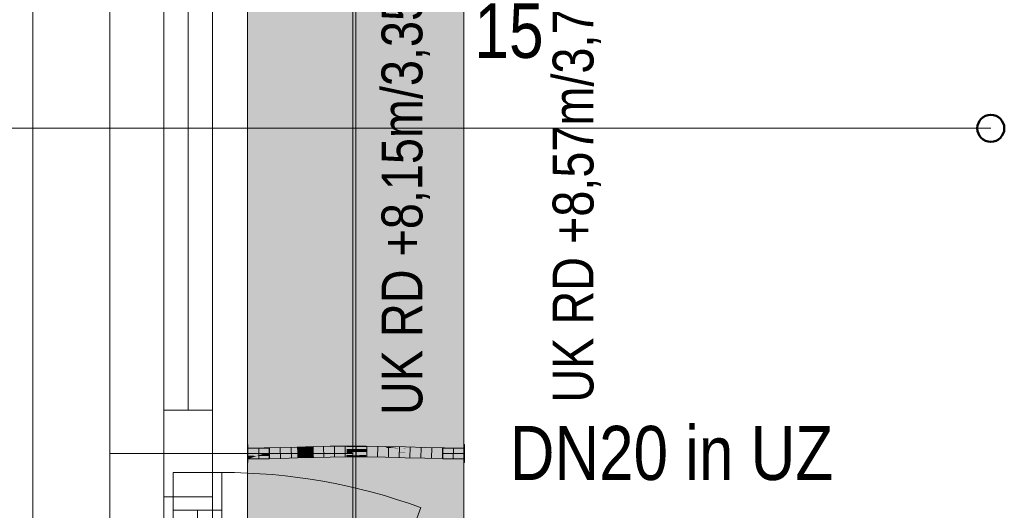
# Model space of a CAD drawing. Extents: x -420 to 300, y 62 to 1162.
# Tile 55 of 130: x -315 to -278, y 802 to 820. Entities that reach past the tile are written whole.
import ezdxf
from ezdxf.lldxf.tags import DXFTag

# ---------------------------------------------------------------- set-up
doc = ezdxf.new("R2010")
doc.units = 0
doc.layers.get('0').update_dxf_attribs({"lineweight": 35})
for name, color, linetype, lineweight, true_color in [('00_Beschriftung UZ', 3, 'Continuous', 13, 0x00ff00), ('30 -33 Aussenwände- 7 Fassade_ Elemente', 7, 'Continuous', 9, 0x00aacc), ('30 -35 Decken- 1 Konstruktion-Träger- Stahlbeton', 7, 'grob-A06G9F4K8I', 13, 0x33aa00), ('70 -75 Raumstempel-2 Verweislinie', 1, 'Continuous', 9, 0xff0000), ('70 -76 Bemaßung- 2 Allgemein', 9, 'Continuous', 5, 0x808080), ('E_Leerrohr 20', 7, 'Continuous', 13, 0xcc0099), ('E_Leerrohr 20-Shading', 7, 'Continuous', 13, 0xcc0099)]:
    doc.layers.add(name, color=color, linetype=linetype, lineweight=lineweight, true_color=true_color)
doc.layers.add('70 -71 Achsen- 1 Gebäudeachsen', color=7, linetype='STRICHPUNKT2-A06G9F4J8I', lineweight=18)
doc.layers.add('Detailelementbeschriftung', color=7, linetype='Continuous', lineweight=9)
doc.layers.add('iwb_Schraffur_Unterzug', color=7, linetype='Continuous', lineweight=5, true_color=0xffffcc, plot=False)
doc.styles.get("Standard").update_dxf_attribs({"font": 'ARIALN.TTF'})
tags = doc.linetypes.add('grob-A06G9F4K8I', pattern=[14, 3, -8, 3]).pattern_tags.tags
tags[8:9] = [DXFTag(74, 4), DXFTag(75, 0), DXFTag(340, '0'), DXFTag(46, 0.0), DXFTag(50, 0.0), DXFTag(44, 0.0), DXFTag(45, 0.0)]
tags[6:7] = [DXFTag(74, 4), DXFTag(75, 0), DXFTag(340, '0'), DXFTag(46, 0.0), DXFTag(50, 0.0), DXFTag(44, 0.0), DXFTag(45, 0.0)]
tags[4:5] = [DXFTag(74, 4), DXFTag(75, 0), DXFTag(340, '0'), DXFTag(46, 0.0), DXFTag(50, 0.0), DXFTag(44, 0.0), DXFTag(45, 0.0)]
tags = doc.linetypes.add('STRICHPUNKT2', pattern=[12.7, 6.35, -3.175, 0, -3.175]).pattern_tags.tags
tags[10:11] = [DXFTag(74, 4), DXFTag(75, 0), DXFTag(340, '0'), DXFTag(46, 0.0), DXFTag(50, 0.0), DXFTag(44, 0.0), DXFTag(45, 0.0)]
tags[8:9] = [DXFTag(74, 4), DXFTag(75, 0), DXFTag(340, '0'), DXFTag(46, 0.0), DXFTag(50, 0.0), DXFTag(44, 0.0), DXFTag(45, 0.0)]
tags[6:7] = [DXFTag(74, 4), DXFTag(75, 0), DXFTag(340, '0'), DXFTag(46, 0.0), DXFTag(50, 0.0), DXFTag(44, 0.0), DXFTag(45, 0.0)]
tags[4:5] = [DXFTag(74, 4), DXFTag(75, 0), DXFTag(340, '0'), DXFTag(46, 0.0), DXFTag(50, 0.0), DXFTag(44, 0.0), DXFTag(45, 0.0)]
tags = doc.linetypes.add('STRICHPUNKT2-A06G9F4J8I', pattern=[12.7, 6.35, -3.175, 0, -3.175]).pattern_tags.tags
tags[10:11] = [DXFTag(74, 4), DXFTag(75, 0), DXFTag(340, '0'), DXFTag(46, 0.0), DXFTag(50, 0.0), DXFTag(44, 0.0), DXFTag(45, 0.0)]
tags[8:9] = [DXFTag(74, 4), DXFTag(75, 0), DXFTag(340, '0'), DXFTag(46, 0.0), DXFTag(50, 0.0), DXFTag(44, 0.0), DXFTag(45, 0.0)]
tags[6:7] = [DXFTag(74, 4), DXFTag(75, 0), DXFTag(340, '0'), DXFTag(46, 0.0), DXFTag(50, 0.0), DXFTag(44, 0.0), DXFTag(45, 0.0)]
tags[4:5] = [DXFTag(74, 4), DXFTag(75, 0), DXFTag(340, '0'), DXFTag(46, 0.0), DXFTag(50, 0.0), DXFTag(44, 0.0), DXFTag(45, 0.0)]

# ---------------------------------------------------------------- blocks, each defined once
blk = doc.blocks.new('Shading-A06G9F3J8I', base_point=(-301.19, 804.314))
at = {"layer": 'E_Leerrohr 20-Shading', "color": 223, "true_color": 0xc67fb4}
for points in [[(-305.679, 804.601), (-305.68, 804.659), (-306.286, 804.599), (-306.286, 804.653)], [(-306.286, 804.599), (-306.286, 804.596), (-305.679, 804.601), (-305.679, 804.6)], [(-306.286, 804.596), (-306.286, 804.595), (-305.679, 804.6)], [(-305.072, 804.613), (-305.074, 804.672), (-305.679, 804.601), (-305.68, 804.659)], [(-305.679, 804.6), (-305.072, 804.613), (-305.679, 804.601), (-305.072, 804.613)], [(-304.464, 804.631), (-304.466, 804.69), (-305.072, 804.613), (-305.074, 804.672)], [(-304.466, 804.69), (-304.464, 804.631), (-304.025, 804.703), (-304.025, 804.686)], [(-304.025, 804.686), (-304.464, 804.631), (-304.024, 804.646), (-304.094, 804.642)], [(-304.094, 804.642), (-303.855, 804.649), (-303.855, 804.654)], [(-303.857, 804.708), (-304.025, 804.686), (-303.855, 804.654), (-304.024, 804.646)], [(-304.025, 804.686), (-303.857, 804.708), (-304.025, 804.703)], [(-303.246, 804.68), (-303.247, 804.723), (-303.855, 804.654), (-303.857, 804.708)], [(-303.855, 804.649), (-303.246, 804.664), (-303.855, 804.654), (-303.246, 804.68)], [(-303.24, 804.38), (-303.24, 804.381), (-303.848, 804.366)], [(-303.847, 804.346), (-303.24, 804.372), (-303.848, 804.366), (-303.24, 804.38)], [(-303.846, 804.308), (-303.239, 804.323), (-303.847, 804.346), (-303.24, 804.372)], [(-302.635, 804.693), (-302.635, 804.73), (-303.246, 804.68), (-303.247, 804.723)], [(-303.246, 804.664), (-302.635, 804.672), (-303.246, 804.68), (-302.635, 804.693)], [(-302.634, 804.385), (-302.634, 804.389), (-303.24, 804.372), (-303.24, 804.381)], [(-303.239, 804.323), (-302.634, 804.33), (-303.24, 804.372), (-302.634, 804.385)], [(-302.635, 804.693), (-302.269, 804.69), (-302.635, 804.73), (-302.268, 804.729)], [(-302.635, 804.672), (-301.908, 804.669), (-302.635, 804.693), (-301.908, 804.688)], [(-302.634, 804.385), (-302.274, 804.382), (-302.634, 804.389), (-302.274, 804.387)], [(-302.634, 804.385), (-302.634, 804.33), (-302.274, 804.382), (-302.275, 804.329)], [(-302.274, 804.382), (-302.275, 804.329), (-301.911, 804.378), (-301.912, 804.327)], [(-302.274, 804.387), (-302.274, 804.386), (-301.911, 804.386), (-301.911, 804.383)], [(-302.274, 804.386), (-302.274, 804.382), (-301.911, 804.383), (-301.911, 804.38)], [(-302.274, 804.382), (-301.911, 804.378), (-302.201, 804.382)], [(-302.269, 804.69), (-301.908, 804.688), (-302.268, 804.729), (-301.907, 804.727)], [(-301.911, 804.378), (-301.911, 804.38), (-302.201, 804.382)], [(-301.911, 804.378), (-301.912, 804.327), (-301.189, 804.356), (-301.19, 804.314)], [(-301.911, 804.383), (-301.188, 804.365), (-301.911, 804.386), (-301.188, 804.37)], [(-301.188, 804.37), (-301.188, 804.372), (-301.911, 804.386)], [(-301.911, 804.38), (-301.189, 804.356), (-301.911, 804.383), (-301.188, 804.365)], [(-301.911, 804.38), (-301.911, 804.378), (-301.584, 804.369)], [(-301.911, 804.378), (-301.189, 804.356), (-301.584, 804.369)], [(-301.182, 804.664), (-301.181, 804.714), (-301.908, 804.688), (-301.907, 804.727)], [(-301.908, 804.669), (-301.182, 804.655), (-301.908, 804.688), (-301.182, 804.664)], [(-300.464, 804.34), (-300.464, 804.353), (-301.188, 804.365), (-301.188, 804.372)], [(-301.182, 804.664), (-301.052, 804.659), (-301.181, 804.714), (-300.731, 804.649)], [(-301.182, 804.655), (-300.682, 804.642), (-301.182, 804.664)], [(-301.181, 804.714), (-300.731, 804.649), (-300.455, 804.695), (-300.456, 804.641)], [(-300.731, 804.649), (-301.052, 804.659), (-300.692, 804.643), (-300.746, 804.645)], [(-300.746, 804.645), (-300.682, 804.642), (-300.692, 804.643)], [(-300.456, 804.641), (-300.731, 804.649), (-300.456, 804.637), (-300.692, 804.643)], [(-300.692, 804.643), (-300.682, 804.642), (-300.456, 804.637), (-300.456, 804.636)], [(-299.732, 804.618), (-299.731, 804.675), (-300.456, 804.641), (-300.455, 804.695)], [(-300.456, 804.641), (-300.456, 804.637), (-299.732, 804.618), (-299.732, 804.616)], [(-300.456, 804.637), (-300.456, 804.636), (-299.732, 804.616)], [(-299.009, 804.601), (-299.008, 804.66), (-299.732, 804.618), (-299.731, 804.675)], [(-299.732, 804.616), (-299.009, 804.601), (-299.732, 804.618)], [(-298.286, 804.595), (-298.286, 804.653), (-299.009, 804.601), (-299.008, 804.66)], [(-306.286, 804.253), (-305.674, 804.262), (-306.286, 804.312), (-305.675, 804.317)], [(-306.286, 804.253), (-305.674, 804.259), (-305.674, 804.262)], [(-305.064, 804.285), (-305.065, 804.331), (-305.674, 804.262), (-305.675, 804.317)], [(-305.674, 804.259), (-305.063, 804.272), (-305.674, 804.262), (-305.064, 804.285)], [(-304.455, 804.315), (-304.456, 804.348), (-305.064, 804.285), (-305.065, 804.331)], [(-305.063, 804.272), (-304.454, 804.29), (-305.064, 804.285), (-304.455, 804.315)], [(-304.456, 804.348), (-304.455, 804.315), (-304.022, 804.361), (-304.022, 804.337)], [(-304.455, 804.315), (-304.454, 804.29), (-304.022, 804.337), (-304.021, 804.303)], [(-304.022, 804.361), (-304.022, 804.337), (-303.848, 804.366), (-303.847, 804.346)], [(-304.022, 804.337), (-304.021, 804.303), (-303.847, 804.346), (-303.846, 804.308)], [(-301.19, 804.314), (-300.466, 804.295), (-301.189, 804.356), (-300.465, 804.324)], [(-301.189, 804.356), (-300.465, 804.324), (-301.188, 804.365), (-300.464, 804.34)], [(-300.466, 804.295), (-299.74, 804.275), (-300.465, 804.324), (-299.74, 804.29)], [(-300.465, 804.324), (-299.74, 804.29), (-300.464, 804.34), (-299.739, 804.314)], [(-299.739, 804.314), (-299.739, 804.334), (-300.464, 804.34), (-300.464, 804.353)], [(-299.014, 804.264), (-299.013, 804.318), (-299.74, 804.29), (-299.739, 804.334)], [(-299.74, 804.275), (-299.014, 804.26), (-299.74, 804.29), (-299.014, 804.264)], [(-298.286, 804.253), (-298.286, 804.312), (-299.014, 804.26), (-299.013, 804.318)]]:
    blk.add_solid(points, dxfattribs=at)
at = {"layer": 'E_Leerrohr 20-Shading', "color": 231, "true_color": 0xe17fc9}
for points in [[(-305.677, 804.459), (-305.679, 804.6), (-306.286, 804.453), (-306.286, 804.595)], [(-305.677, 804.459), (-306.286, 804.453), (-305.97, 804.454)], [(-306.286, 804.453), (-306.098, 804.452), (-305.97, 804.454)], [(-306.286, 804.444), (-305.928, 804.451), (-306.286, 804.453)], [(-305.676, 804.387), (-305.677, 804.45), (-306.286, 804.444), (-305.901, 804.451)], [(-305.928, 804.451), (-306.286, 804.444), (-305.901, 804.451)], [(-305.676, 804.387), (-306.286, 804.444), (-306.286, 804.395)], [(-306.286, 804.395), (-306.286, 804.312), (-305.676, 804.387), (-305.675, 804.317)], [(-305.97, 804.454), (-306.098, 804.452), (-305.742, 804.455), (-305.928, 804.451)], [(-305.677, 804.459), (-305.97, 804.454), (-305.677, 804.456), (-305.742, 804.455)], [(-305.742, 804.455), (-305.928, 804.451), (-305.677, 804.455), (-305.901, 804.451)], [(-305.677, 804.45), (-305.677, 804.455), (-305.901, 804.451)], [(-305.677, 804.455), (-305.677, 804.456), (-305.742, 804.455)], [(-305.069, 804.472), (-305.072, 804.613), (-305.677, 804.459), (-305.679, 804.6)], [(-305.677, 804.456), (-305.677, 804.455), (-305.068, 804.472), (-305.068, 804.459)], [(-305.068, 804.472), (-305.069, 804.472), (-305.677, 804.456), (-305.677, 804.459)], [(-305.068, 804.44), (-305.068, 804.459), (-305.677, 804.45), (-305.677, 804.455)], [(-305.067, 804.414), (-305.068, 804.44), (-305.676, 804.42), (-305.677, 804.45)], [(-305.676, 804.387), (-305.066, 804.378), (-305.676, 804.42), (-305.067, 804.414)], [(-305.676, 804.387), (-305.675, 804.317), (-305.066, 804.378), (-305.065, 804.331)], [(-304.46, 804.49), (-304.464, 804.631), (-305.069, 804.472), (-305.072, 804.613)], [(-304.459, 804.464), (-304.46, 804.49), (-305.068, 804.459), (-305.069, 804.472)], [(-304.458, 804.428), (-304.459, 804.452), (-305.068, 804.459), (-304.77, 804.461)], [(-304.458, 804.428), (-305.068, 804.459), (-305.068, 804.44)], [(-304.458, 804.428), (-305.068, 804.44), (-304.458, 804.407), (-305.067, 804.414)], [(-305.067, 804.414), (-305.066, 804.378), (-304.458, 804.407), (-304.456, 804.368)], [(-305.066, 804.378), (-305.065, 804.331), (-304.456, 804.368), (-304.456, 804.348)], [(-304.459, 804.452), (-304.459, 804.464), (-304.77, 804.461)], [(-304.46, 804.49), (-304.094, 804.642), (-304.464, 804.631)], [(-304.094, 804.642), (-304.46, 804.49), (-304.024, 804.641), (-304.023, 804.503)], [(-304.46, 804.49), (-304.459, 804.464), (-304.023, 804.503), (-304.123, 804.467)], [(-304.19, 804.443), (-304.123, 804.467), (-304.459, 804.452), (-304.459, 804.464)], [(-304.458, 804.428), (-304.245, 804.423), (-304.459, 804.452), (-304.19, 804.443)], [(-304.296, 804.405), (-304.245, 804.423), (-304.458, 804.407), (-304.458, 804.428)], [(-304.458, 804.407), (-304.456, 804.369), (-304.296, 804.405), (-304.396, 804.37)], [(-304.396, 804.37), (-304.402, 804.367), (-304.003, 804.373), (-304.022, 804.361)], [(-304.296, 804.405), (-304.396, 804.37), (-303.958, 804.401), (-304.003, 804.373)], [(-303.958, 804.401), (-303.934, 804.417), (-304.296, 804.405), (-304.245, 804.423)], [(-304.245, 804.423), (-303.934, 804.417), (-304.19, 804.443), (-303.906, 804.434)], [(-303.906, 804.434), (-303.85, 804.469), (-304.19, 804.443), (-304.123, 804.467)], [(-304.023, 804.503), (-304.123, 804.467), (-303.851, 804.504), (-303.85, 804.469)], [(-303.855, 804.637), (-303.855, 804.649), (-304.094, 804.642)], [(-304.023, 804.503), (-303.851, 804.508), (-304.024, 804.641), (-303.855, 804.637)], [(-303.851, 804.504), (-303.851, 804.508), (-304.023, 804.503)], [(-304.003, 804.373), (-304.022, 804.361), (-303.848, 804.375), (-303.848, 804.366)], [(-303.958, 804.401), (-304.003, 804.373), (-303.849, 804.4), (-303.848, 804.375)], [(-303.849, 804.4), (-303.849, 804.415), (-303.958, 804.401), (-303.934, 804.417)], [(-303.934, 804.417), (-303.849, 804.415), (-303.906, 804.434), (-303.849, 804.432)], [(-303.849, 804.432), (-303.85, 804.469), (-303.906, 804.434)], [(-303.245, 804.626), (-303.246, 804.664), (-303.855, 804.637), (-303.855, 804.649)], [(-303.855, 804.637), (-303.851, 804.508), (-303.245, 804.626), (-303.243, 804.524)], [(-303.851, 804.508), (-303.243, 804.523), (-303.243, 804.524)], [(-303.243, 804.509), (-303.243, 804.523), (-303.851, 804.504), (-303.851, 804.508)], [(-303.851, 804.504), (-303.85, 804.469), (-303.243, 804.509), (-303.242, 804.474)], [(-303.241, 804.414), (-303.242, 804.474), (-303.849, 804.432), (-303.85, 804.469)], [(-303.241, 804.404), (-303.241, 804.414), (-303.849, 804.415), (-303.849, 804.432)], [(-303.241, 804.404), (-303.849, 804.415), (-303.241, 804.394), (-303.849, 804.4)], [(-303.241, 804.394), (-303.849, 804.4), (-303.24, 804.381), (-303.848, 804.375)], [(-303.848, 804.375), (-303.848, 804.366), (-303.24, 804.381)], [(-302.635, 804.621), (-302.635, 804.672), (-303.245, 804.626), (-303.246, 804.664)], [(-303.245, 804.626), (-303.243, 804.524), (-302.635, 804.621), (-302.634, 804.537)], [(-302.634, 804.537), (-303.243, 804.524), (-302.634, 804.534), (-303.243, 804.523)], [(-303.243, 804.523), (-302.634, 804.53), (-302.634, 804.534)], [(-302.634, 804.511), (-302.634, 804.53), (-303.243, 804.509), (-303.243, 804.523)], [(-303.243, 804.509), (-303.242, 804.474), (-302.634, 804.511), (-302.634, 804.476)], [(-302.634, 804.402), (-302.634, 804.476), (-303.241, 804.417), (-303.242, 804.474)], [(-303.241, 804.414), (-302.634, 804.399), (-303.241, 804.417), (-302.634, 804.402)], [(-302.634, 804.399), (-303.241, 804.414), (-302.77, 804.4)], [(-303.241, 804.414), (-303.241, 804.404), (-302.77, 804.4)], [(-302.634, 804.389), (-302.77, 804.4), (-303.241, 804.394), (-303.241, 804.404)], [(-302.634, 804.389), (-303.241, 804.394), (-303.24, 804.381)], [(-302.634, 804.399), (-302.77, 804.4), (-302.634, 804.396)], [(-302.77, 804.4), (-302.634, 804.389), (-302.634, 804.396)], [(-301.909, 804.623), (-301.908, 804.669), (-302.635, 804.621), (-302.635, 804.672)], [(-302.27, 804.622), (-302.635, 804.621), (-302.271, 804.542), (-302.634, 804.537)], [(-302.634, 804.537), (-302.634, 804.53), (-302.271, 804.542), (-302.271, 804.529)], [(-302.634, 804.511), (-302.271, 804.529), (-302.634, 804.53)], [(-302.271, 804.529), (-302.634, 804.511), (-302.272, 804.508)], [(-302.438, 804.509), (-302.634, 804.511), (-302.438, 804.476), (-302.634, 804.476)], [(-301.911, 804.401), (-301.91, 804.475), (-302.634, 804.402), (-302.634, 804.476)], [(-301.911, 804.401), (-302.634, 804.402), (-302.53, 804.399)], [(-302.634, 804.402), (-302.634, 804.399), (-302.53, 804.399)], [(-302.274, 804.387), (-302.015, 804.397), (-302.634, 804.399), (-302.118, 804.401)], [(-302.274, 804.387), (-302.634, 804.399), (-302.634, 804.396)], [(-302.437, 804.391), (-302.634, 804.396), (-302.437, 804.388), (-302.634, 804.389)], [(-301.91, 804.506), (-302.438, 804.509), (-301.91, 804.475), (-302.438, 804.476)], [(-302.274, 804.387), (-302.437, 804.391), (-302.437, 804.388)], [(-301.911, 804.386), (-301.911, 804.394), (-302.274, 804.387), (-302.015, 804.397)], [(-302.271, 804.529), (-302.272, 804.508), (-301.91, 804.524), (-301.91, 804.506)], [(-302.271, 804.529), (-301.91, 804.527), (-302.27, 804.622), (-301.909, 804.623)], [(-301.91, 804.524), (-301.91, 804.527), (-302.271, 804.529)], [(-302.015, 804.397), (-301.911, 804.401), (-302.118, 804.401)], [(-301.911, 804.394), (-301.911, 804.401), (-302.015, 804.397)], [(-301.186, 804.471), (-301.91, 804.475), (-301.187, 804.411), (-301.911, 804.401)], [(-301.187, 804.411), (-301.911, 804.401), (-301.188, 804.373), (-301.911, 804.394)], [(-301.911, 804.394), (-301.911, 804.386), (-301.188, 804.373), (-301.188, 804.372)], [(-301.909, 804.623), (-301.91, 804.527), (-301.182, 804.633), (-301.185, 804.519)], [(-301.91, 804.527), (-301.185, 804.514), (-301.185, 804.519)], [(-301.185, 804.51), (-301.185, 804.514), (-301.91, 804.524), (-301.91, 804.527)], [(-301.91, 804.506), (-301.185, 804.496), (-301.91, 804.524), (-301.185, 804.51)], [(-301.91, 804.506), (-301.91, 804.475), (-301.185, 804.496), (-301.186, 804.471)], [(-301.182, 804.633), (-301.182, 804.655), (-301.909, 804.623), (-301.908, 804.669)], [(-301.187, 804.411), (-301.188, 804.372), (-300.462, 804.424), (-300.464, 804.353)], [(-300.461, 804.466), (-301.186, 804.471), (-300.462, 804.424), (-301.187, 804.411)], [(-300.725, 804.488), (-301.185, 804.496), (-300.725, 804.468), (-301.186, 804.471)], [(-301.182, 804.633), (-301.185, 804.519), (-300.682, 804.642), (-301.166, 804.519)], [(-301.185, 804.519), (-301.185, 804.514), (-301.166, 804.519)], [(-301.166, 804.519), (-301.185, 804.514), (-300.46, 804.508), (-300.46, 804.495)], [(-300.46, 804.493), (-300.46, 804.495), (-301.185, 804.51), (-301.185, 804.514)], [(-301.185, 804.496), (-300.461, 804.483), (-301.185, 804.51), (-300.46, 804.493)], [(-300.682, 804.642), (-301.182, 804.655), (-301.182, 804.633)], [(-300.682, 804.642), (-301.166, 804.519), (-300.456, 804.636), (-300.46, 804.508)], [(-300.461, 804.483), (-300.725, 804.488), (-300.461, 804.466), (-300.725, 804.468)], [(-300.462, 804.424), (-300.464, 804.353), (-299.736, 804.438), (-299.739, 804.334)], [(-299.736, 804.46), (-300.461, 804.466), (-299.736, 804.438), (-300.462, 804.424)], [(-300.461, 804.483), (-299.736, 804.47), (-300.46, 804.493), (-299.735, 804.475)], [(-300.461, 804.483), (-300.461, 804.466), (-299.736, 804.47), (-299.736, 804.46)], [(-299.735, 804.496), (-299.732, 804.616), (-300.46, 804.508), (-300.456, 804.636)], [(-300.46, 804.495), (-299.735, 804.475), (-300.46, 804.508), (-299.735, 804.496)], [(-299.735, 804.475), (-300.46, 804.495), (-300.46, 804.493)], [(-299.736, 804.438), (-299.739, 804.334), (-299.011, 804.449), (-299.013, 804.318)], [(-299.011, 804.46), (-299.735, 804.475), (-299.736, 804.47)], [(-299.736, 804.47), (-299.736, 804.46), (-299.011, 804.46), (-299.011, 804.455)], [(-299.011, 804.455), (-299.736, 804.46), (-299.011, 804.449), (-299.736, 804.438)], [(-299.011, 804.46), (-299.009, 804.601), (-299.735, 804.475), (-299.732, 804.616)], [(-299.011, 804.449), (-299.013, 804.318), (-298.286, 804.453), (-298.286, 804.312)], [(-298.286, 804.453), (-298.286, 804.595), (-299.011, 804.46), (-299.009, 804.601)], [(-298.286, 804.453), (-299.011, 804.46), (-299.011, 804.455)], [(-299.011, 804.455), (-299.011, 804.449), (-298.286, 804.453)], [(-304.456, 804.369), (-304.456, 804.368), (-304.396, 804.37), (-304.402, 804.367)], [(-304.456, 804.368), (-304.456, 804.348), (-304.402, 804.367)], [(-304.402, 804.367), (-304.456, 804.348), (-304.022, 804.361)]]:
    blk.add_solid(points, dxfattribs=at)
blk = doc.blocks.new('Shading-A06G9F3L8I', base_point=(-306.286, 804.448))
at = {"layer": 'E_Leerrohr 20-Shading', "color": 213, "true_color": 0xd67fc0}
for points in [[(-306.286, 804.453), (-306.286, 804.783), (-306.298, 804.453), (-306.298, 804.783)], [(-306.286, 804.382), (-306.286, 804.453), (-306.298, 804.382), (-306.298, 804.453)], [(-306.298, 804.123), (-306.286, 804.123), (-306.298, 804.382), (-306.286, 804.382)], [(-305.676, 804.453), (-306.286, 804.653), (-306.286, 804.466)], [(-305.676, 804.453), (-305.498, 804.453), (-306.286, 804.653), (-305.498, 804.653)], [(-306.286, 804.466), (-306.286, 804.459), (-305.676, 804.453), (-305.918, 804.453)], [(-306.286, 804.459), (-306.286, 804.453), (-305.918, 804.453)], [(-306.286, 804.448), (-306.286, 804.37), (-305.676, 804.453), (-305.944, 804.365)], [(-305.676, 804.453), (-306.286, 804.453), (-306.286, 804.448)], [(-305.676, 804.453), (-305.944, 804.365), (-305.498, 804.453), (-305.498, 804.359)], [(-306.286, 804.37), (-306.286, 804.253), (-305.944, 804.365)], [(-305.944, 804.365), (-306.286, 804.253), (-305.498, 804.359), (-305.498, 804.253)]]:
    blk.add_solid(points, dxfattribs=at)
blk = doc.blocks.new('Shading-A06G9F3N8I', base_point=(-298.286, 804.453))
at = {"layer": 'E_Leerrohr 20-Shading', "color": 213, "true_color": 0xd67fc0}
for points in [[(-298.286, 804.783), (-298.286, 804.453), (-298.274, 804.783), (-298.274, 804.453)], [(-299.074, 804.653), (-299.074, 804.453), (-298.286, 804.653), (-298.286, 804.453)], [(-298.286, 804.453), (-299.074, 804.453), (-298.286, 804.253), (-299.074, 804.265)], [(-298.274, 804.453), (-298.286, 804.453), (-298.274, 804.361), (-298.286, 804.362)], [(-299.074, 804.265), (-299.074, 804.253), (-298.286, 804.253)], [(-298.286, 804.362), (-298.286, 804.123), (-298.274, 804.361), (-298.274, 804.123)]]:
    blk.add_solid(points, dxfattribs=at)
blk = doc.blocks.new('Referenz-A06G9F4L8I')
at = {"layer": '30 -33 Aussenwände- 7 Fassade_ Elemente', "color": 0, "linetype": 'Continuous', "ltscale": 0.13}
for p, q in [((-314.238, 833.053), (-314.238, 775.853)), ((-298.298, 778.953), (-298.298, 829.953)), ((-309.398, 804.453), (-309.398, 827.553)), ((-307.598, 827.553), (-307.598, 804.453)), ((-307.598, 804.453), (-309.398, 804.453)), ((-309.398, 781.353), (-309.398, 804.453)), ((-307.598, 804.453), (-307.598, 781.353)), ((-309.048, 803.753), (-307.248, 803.753)), ((-309.048, 782.253), (-309.048, 803.753)), ((-307.248, 803.753), (-307.248, 782.253))]:
    blk.add_line(p, q, dxfattribs=at)
at = {"layer": '30 -33 Aussenwände- 7 Fassade_ Elemente', "color": 0}
for p, q in [((-311.398, 804.453), (-311.398, 827.353)), ((-302.398, 804.453), (-302.398, 827.353)), ((-309.398, 806.053), (-309.398, 825.753)), ((-308.498, 825.753), (-308.498, 806.053)), ((-307.598, 825.753), (-307.598, 806.053)), ((-309.398, 804.453), (-309.398, 806.053)), ((-307.598, 806.053), (-309.398, 806.053)), ((-307.598, 806.053), (-307.598, 804.453)), ((-311.398, 781.553), (-311.398, 804.453)), ((-311.398, 804.453), (-309.398, 804.453)), ((-307.598, 804.453), (-309.398, 804.453)), ((-309.398, 804.453), (-309.398, 802.853)), ((-302.398, 804.453), (-307.598, 804.453)), ((-307.598, 802.853), (-307.598, 804.453)), ((-302.398, 781.553), (-302.398, 804.453)), ((-309.048, 802.353), (-309.048, 803.753)), ((-309.048, 803.753), (-307.248, 803.753)), ((-307.248, 803.753), (-307.248, 802.353)), ((-309.398, 783.153), (-309.398, 802.853)), ((-309.398, 802.853), (-307.598, 802.853))]:
    blk.add_line(p, q, dxfattribs=at)
at = {"layer": '30 -33 Aussenwände- 7 Fassade_ Elemente', "color": 0, "linetype": 'Continuous', "lineweight": 18, "ltscale": 0.18}
for p, q in [((-308.498, 806.053), (-308.498, 825.753)), ((-309.398, 804.453), (-309.398, 806.053)), ((-309.398, 806.053), (-307.598, 806.053)), ((-307.598, 806.053), (-307.598, 804.453)), ((-309.398, 802.853), (-309.398, 804.453)), ((-307.598, 804.453), (-309.398, 804.453)), ((-307.598, 804.453), (-307.598, 802.853)), ((-309.048, 803.753), (-307.248, 803.753)), ((-309.048, 802.353), (-309.048, 803.753)), ((-307.248, 803.753), (-307.248, 802.353)), ((-307.598, 802.853), (-309.398, 802.853)), ((-307.248, 802.353), (-309.048, 802.353)), ((-308.148, 802.353), (-308.148, 783.653))]:
    blk.add_line(p, q, dxfattribs=at)
at = {"layer": '30 -33 Aussenwände- 7 Fassade_ Elemente', "color": 0, "linetype": 'grob-A06G9F4K8I', "ltscale": 0.13}
blk.add_line((-307.248, 782.253), (-299.894, 802.457), dxfattribs=at)
blk.add_ellipse((-307.248, 782.253), major_axis=(7.353, 20.203), ratio=1, start_param=0, end_param=0.349066, dxfattribs=at)
at = {"layer": '30 -35 Decken- 1 Konstruktion-Träger- Stahlbeton', "color": 0}
for p, q in [((-306.298, 995.453), (-306.298, 770.453)), ((-298.298, 995.453), (-298.298, 770.453))]:
    blk.add_line(p, q, dxfattribs=at)
at = {"layer": '70 -71 Achsen- 1 Gebäudeachsen', "color": 0, "linetype": 'STRICHPUNKT2-A06G9F4J8I', "ltscale": 0.18}
blk.add_line((-302.298, 1084.393), (-302.298, 84.953), dxfattribs=at)
at = {"layer": '70 -75 Raumstempel-2 Verweislinie', "color": 0}
blk.add_line((-358.475, 816.474), (-278.8, 816.474), dxfattribs=at)
at = {"layer": '70 -75 Raumstempel-2 Verweislinie', "color": 0, "linetype": 'ByBlock', "lineweight": 50, "ltscale": 0.5}
blk.add_circle((-278.8, 816.474), 0.5, dxfattribs=at)
at = {"layer": '00_Beschriftung UZ', "color": 0, "linetype": 'Continuous', "lineweight": 5, "ltscale": 0.13, "char_height": 1.51033, "attachment_point": 1, "rotation": 90}
for s, insert in [('{\\fArial Narrow;UK RD +8,57m/3,77m}', (-295.011, 806.336)), ('{\\fArial Narrow;UK RD +8,15m/3,35m}', (-301.342, 805.875))]:
    blk.add_mtext(s, dxfattribs=dict(at, insert=insert))
at = {"layer": '70 -76 Bemaßung- 2 Allgemein', "color": 0, "linetype": 'Continuous', "ltscale": 0.13, "insert": (-297.91, 821.092), "char_height": 2.01377, "attachment_point": 1}
blk.add_mtext('{\\fArial Narrow;15}', dxfattribs=at)
blk = doc.blocks.new('Referenz-A06G9F4N8I')
at = {"layer": 'iwb_Schraffur_Unterzug', "linetype": 'Continuous', "ltscale": 0.13}
blk.add_solid([(-306.298, 388.453), (-306.298, 995.453), (-298.298, 388.453), (-298.298, 995.453)], dxfattribs=at)
blk = doc.blocks.new('Flexrohr-A06G9F938I')
at = {"color": 0, "linetype": 'ByBlock', "lineweight": -2, "ltscale": 0.13}
for p, q in [((-305.68, 804.659), (-306.286, 804.653)), ((-306.286, 804.653), (-306.286, 804.253)), ((-306.284, 804.641), (-306.284, 804.265)), ((-305.886, 804.645), (-305.882, 804.269)), ((-305.074, 804.672), (-305.68, 804.659)), ((-305.488, 804.651), (-305.481, 804.275)), ((-305.089, 804.66), (-305.079, 804.284)), ((-304.466, 804.69), (-305.074, 804.672)), ((-304.69, 804.671), (-304.679, 804.295)), ((-303.857, 804.708), (-304.466, 804.69)), ((-304.29, 804.683), (-304.279, 804.307)), ((-303.89, 804.695), (-303.88, 804.319)), ((-303.247, 804.723), (-303.857, 804.708)), ((-303.489, 804.705), (-303.481, 804.329)), ((-302.635, 804.73), (-303.247, 804.723)), ((-303.088, 804.713), (-303.082, 804.337)), ((-302.686, 804.718), (-302.684, 804.342)), ((-301.907, 804.727), (-302.635, 804.73)), ((-302.284, 804.717), (-302.286, 804.341)), ((-301.181, 804.714), (-301.907, 804.727)), ((-301.883, 804.715), (-301.887, 804.339)), ((-301.482, 804.707), (-301.488, 804.331)), ((-300.455, 804.695), (-301.181, 804.714)), ((-301.081, 804.699), (-301.089, 804.323)), ((-300.68, 804.689), (-300.69, 804.313)), ((-299.731, 804.675), (-300.455, 804.695)), ((-300.28, 804.678), (-300.29, 804.302)), ((-299.881, 804.667), (-299.89, 804.291)), ((-299.008, 804.66), (-299.731, 804.675)), ((-299.482, 804.658), (-299.49, 804.282)), ((-299.083, 804.649), (-299.089, 804.273)), ((-298.286, 804.653), (-299.008, 804.66)), ((-298.684, 804.645), (-298.687, 804.269)), ((-298.286, 804.653), (-298.286, 804.253)), ((-305.674, 804.259), (-306.286, 804.253)), ((-305.063, 804.272), (-305.674, 804.259)), ((-304.454, 804.29), (-305.063, 804.272)), ((-303.846, 804.308), (-304.454, 804.29)), ((-303.239, 804.323), (-303.846, 804.308)), ((-302.634, 804.33), (-303.239, 804.323)), ((-301.912, 804.327), (-302.634, 804.33)), ((-301.19, 804.314), (-301.912, 804.327)), ((-300.466, 804.295), (-301.19, 804.314)), ((-299.74, 804.275), (-300.466, 804.295)), ((-299.014, 804.26), (-299.74, 804.275)), ((-298.286, 804.253), (-299.014, 804.26))]:
    blk.add_line(p, q, dxfattribs=at)
blk = doc.blocks.new('Einzeiliger Text-A06G9F958I')
at = {"color": 0, "lineweight": -2, "insert": (-296.597, 805.473), "char_height": 2, "attachment_point": 1}
blk.add_mtext('{\\fArial Narrow;DN20 in UZ}', dxfattribs=at)
blk = doc.blocks.new('Enddeckel-A06G9F978I')
at = {"color": 0, "linetype": 'ByBlock', "lineweight": -2, "ltscale": 0.13}
for p, q in [((-306.286, 804.783), (-306.298, 804.783)), ((-306.298, 804.59), (-306.298, 804.783)), ((-306.286, 804.59), (-306.286, 804.783)), ((-306.298, 804.317), (-306.298, 804.59)), ((-305.498, 804.653), (-306.286, 804.653)), ((-306.286, 804.536), (-306.286, 804.653)), ((-306.286, 804.317), (-306.286, 804.59)), ((-306.286, 804.371), (-306.286, 804.536)), ((-305.498, 804.536), (-305.498, 804.653)), ((-305.498, 804.371), (-305.498, 804.536)), ((-306.298, 804.123), (-306.298, 804.317)), ((-306.298, 804.123), (-306.286, 804.123)), ((-306.286, 804.253), (-306.286, 804.371)), ((-306.286, 804.123), (-306.286, 804.317)), ((-306.286, 804.253), (-305.498, 804.253)), ((-305.498, 804.253), (-305.498, 804.371))]:
    blk.add_line(p, q, dxfattribs=at)
at = {"color": 0, "linetype": 'STRICHPUNKT2', "lineweight": 5, "ltscale": 0.13}
blk.add_line((-306.286, 804.453), (-305.498, 804.453), dxfattribs=at)
blk = doc.blocks.new('Enddeckel-A06G9F998I')
at = {"color": 0, "linetype": 'ByBlock', "lineweight": -2, "ltscale": 0.13}
for p, q in [((-298.274, 804.783), (-298.286, 804.783)), ((-298.286, 804.783), (-298.286, 804.59)), ((-298.274, 804.783), (-298.274, 804.59)), ((-298.286, 804.653), (-299.074, 804.653)), ((-299.074, 804.653), (-299.074, 804.536)), ((-299.074, 804.536), (-299.074, 804.371)), ((-298.286, 804.653), (-298.286, 804.536)), ((-298.286, 804.59), (-298.286, 804.317)), ((-298.286, 804.536), (-298.286, 804.371)), ((-298.274, 804.59), (-298.274, 804.317)), ((-299.074, 804.371), (-299.074, 804.253)), ((-299.074, 804.253), (-298.286, 804.253)), ((-298.286, 804.371), (-298.286, 804.253)), ((-298.286, 804.317), (-298.286, 804.123)), ((-298.286, 804.123), (-298.274, 804.123)), ((-298.274, 804.317), (-298.274, 804.123))]:
    blk.add_line(p, q, dxfattribs=at)
at = {"color": 0, "linetype": 'STRICHPUNKT2', "lineweight": 5, "ltscale": 0.13}
blk.add_line((-298.286, 804.453), (-299.074, 804.453), dxfattribs=at)

msp = doc.modelspace()

# ---------------------------------------------------------------- block references
at = {"color": 8, "lineweight": 25, "ltscale": 0.25, "true_color": 0x808080}
for name in ['Referenz-A06G9F4L8I', 'Referenz-A06G9F4N8I']:
    msp.add_blockref(name, (0, 0), dxfattribs=at)
at = {"layer": 'Detailelementbeschriftung', "ltscale": 0.13}
msp.add_blockref('Einzeiliger Text-A06G9F958I', (0, 0), dxfattribs=at)
at = {"layer": 'E_Leerrohr 20'}
for name, p in [('Shading-A06G9F3L8I', (-306.286, 804.448)), ('Shading-A06G9F3N8I', (-298.286, 804.453)), ('Shading-A06G9F3J8I', (-301.19, 804.314))]:
    msp.add_blockref(name, p, dxfattribs=at)
at = {"layer": 'E_Leerrohr 20', "ltscale": 0.13}
for name in ['Enddeckel-A06G9F978I', 'Enddeckel-A06G9F998I', 'Flexrohr-A06G9F938I']:
    msp.add_blockref(name, (0, 0), dxfattribs=at)

doc.saveas('drawing.dxf')
